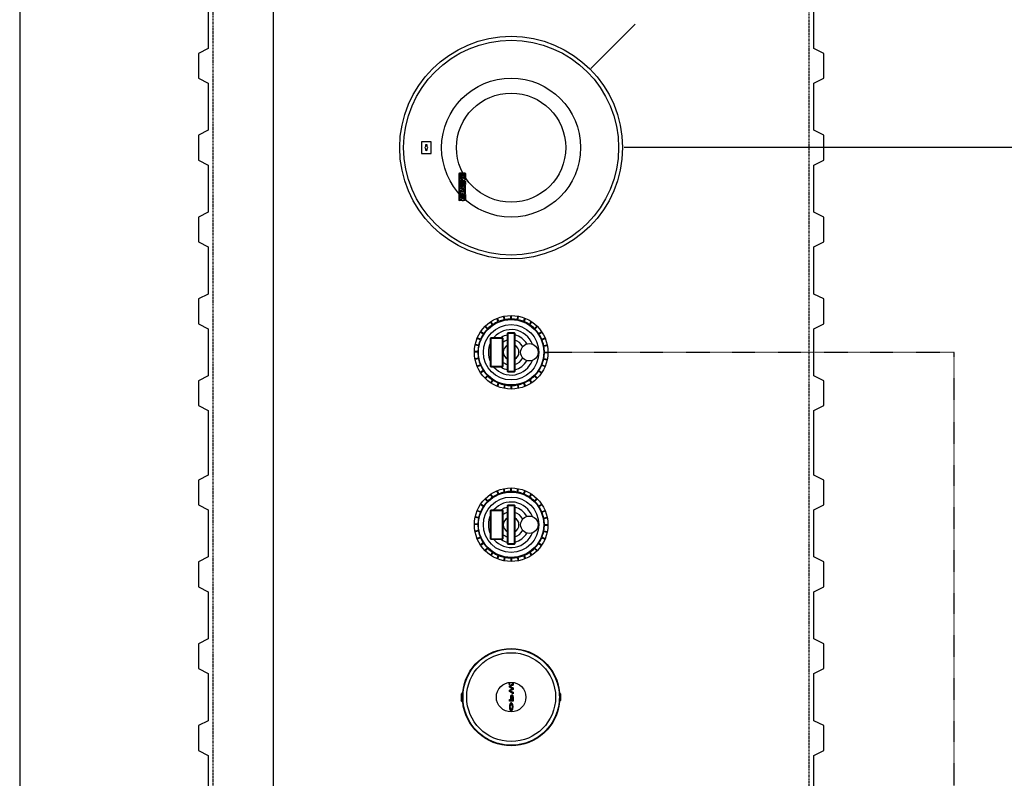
# Model space of a CAD drawing. Extents: x -19547 to -11561, y 2096 to 5601.
# Tile 93 of 168: x -15363 to -15165, y 4610 to 4763. Entities that reach past the tile are written whole.
import ezdxf

# ---------------------------------------------------------------- set-up
doc = ezdxf.new("R2010")
doc.units = 0
doc.header["$MEASUREMENT"] = 0
doc.linetypes.add('HIDDEN3', pattern=[0.1875, 0.125, -0.0625])
doc.linetypes.add('VENT', pattern=[0.04, 0.02, -0.02])
for name, color, linetype in [('PIPING-PRODUCT-PREMIUM', 5, 'CONTINUOUS'), ('PIPING-PRODUCT-REGULAR', 4, 'CONTINUOUS'), ('PIPING-VENT', 3, 'VENT'), ('TANK-MANHOLE', 2, 'CONTINUOUS'), ('TANK-SLAB', 6, 'CONTINUOUS'), ('TANK-UST', 5, 'CONTINUOUS')]:
    doc.layers.add(name, color=color, linetype=linetype)

msp = doc.modelspace()

# ---------------------------------------------------------------- hatches: boundary and pattern name
at = {"layer": 'TANK-MANHOLE', "linetype": 'Continuous'}
for points in [[(-15264.69, 4628.98, -1), (-15264.69, 4629.14, -1)], [(-15263.94, 4627.47), (-15263.94, 4627.11), (-15264.68, 4627.58), (-15264.68, 4627.89), (-15264.12, 4628.16), (-15264.68, 4628.44), (-15264.68, 4628.75), (-15263.94, 4629.22), (-15263.94, 4628.85), (-15264.51, 4628.6), (-15263.94, 4628.34), (-15263.94, 4627.98), (-15264.51, 4627.73)]]:
    msp.add_hatch(color=1, dxfattribs=at).paths.add_polyline_path(points)
h = msp.add_hatch(color=1, dxfattribs=at)
h.paths.add_polyline_path([(-15263.98, 4626.7), (-15263.96, 4626.62), (-15263.95, 4626.54), (-15263.94, 4626.46), (-15263.94, 4625.65), (-15264.68, 4625.65), (-15264.68, 4625.99), (-15264.4, 4625.99), (-15264.4, 4626.46), (-15264.39, 4626.54), (-15264.38, 4626.62), (-15264.36, 4626.7), (-15264.34, 4626.77), (-15264.31, 4626.83), (-15264.27, 4626.87), (-15264.23, 4626.9), (-15264.19, 4626.92), (-15264.15, 4626.92), (-15264.11, 4626.9), (-15264.07, 4626.87), (-15264.04, 4626.83), (-15264, 4626.77)])
h.paths.add_polyline_path([(-15264.06, 4625.99), (-15264.06, 4626.46), (-15264.06, 4626.52), (-15264.08, 4626.57), (-15264.09, 4626.62), (-15264.12, 4626.65), (-15264.14, 4626.68), (-15264.17, 4626.69), (-15264.2, 4626.68), (-15264.23, 4626.65), (-15264.25, 4626.62), (-15264.27, 4626.57), (-15264.28, 4626.52), (-15264.28, 4626.46), (-15264.28, 4625.99)], flags=16)
h = msp.add_hatch(color=1, dxfattribs=at)
h.paths.add_polyline_path([(-15264.12, 4625.18), (-15264.08, 4625.11), (-15264.04, 4625.04), (-15264.01, 4624.95), (-15263.98, 4624.85), (-15263.96, 4624.74), (-15263.95, 4624.64), (-15263.95, 4624.52), (-15263.95, 4624.41), (-15263.96, 4624.3), (-15263.97, 4624.19), (-15263.99, 4624.09), (-15264.02, 4624), (-15264.06, 4623.92), (-15264.1, 4623.84), (-15264.14, 4623.78), (-15264.19, 4623.74), (-15264.23, 4623.72), (-15264.26, 4623.7), (-15264.31, 4623.69), (-15264.37, 4623.7), (-15264.42, 4623.72), (-15264.46, 4623.76), (-15264.5, 4623.8), (-15264.53, 4623.84), (-15264.57, 4623.92), (-15264.6, 4624), (-15264.63, 4624.09), (-15264.66, 4624.19), (-15264.67, 4624.3), (-15264.68, 4624.41), (-15264.68, 4624.52), (-15264.68, 4624.64), (-15264.66, 4624.74), (-15264.64, 4624.85), (-15264.62, 4624.95), (-15264.59, 4625.04), (-15264.55, 4625.11), (-15264.51, 4625.18), (-15264.46, 4625.23), (-15264.42, 4625.27), (-15264.36, 4625.29), (-15264.31, 4625.3), (-15264.26, 4625.29), (-15264.21, 4625.27), (-15264.16, 4625.23)])
h.paths.add_polyline_path([(-15264.22, 4624.94), (-15264.27, 4624.97), (-15264.31, 4624.98), (-15264.36, 4624.97), (-15264.4, 4624.94), (-15264.44, 4624.9), (-15264.48, 4624.85), (-15264.51, 4624.78), (-15264.54, 4624.71), (-15264.55, 4624.63), (-15264.56, 4624.54), (-15264.56, 4624.45), (-15264.55, 4624.36), (-15264.54, 4624.28), (-15264.51, 4624.21), (-15264.48, 4624.14), (-15264.44, 4624.09), (-15264.4, 4624.05), (-15264.36, 4624.02), (-15264.31, 4624.02), (-15264.27, 4624.02), (-15264.22, 4624.05), (-15264.18, 4624.09), (-15264.15, 4624.14), (-15264.12, 4624.21), (-15264.09, 4624.28), (-15264.07, 4624.36), (-15264.07, 4624.45), (-15264.07, 4624.54), (-15264.07, 4624.63), (-15264.09, 4624.71), (-15264.12, 4624.78), (-15264.15, 4624.85), (-15264.18, 4624.9)], flags=16)

# ---------------------------------------------------------------- linework, layer by layer
at = {"layer": 'PIPING-PRODUCT-PREMIUM'}
for p, q in [((-15248.26, 4753.15), (-15239.32, 4762.09)), ((-15110.37, 4737.21), (-15241.56, 4737.21))]:
    msp.add_line(p, q, dxfattribs=at)
at = {"layer": 'PIPING-PRODUCT-REGULAR'}
msp.add_line((-15312.22, 4453.76), (-15312.22, 4774.23), dxfattribs=at)
at = {"layer": 'PIPING-VENT', "ltscale": 3}
for p, q in [((-15175.07, 4695.91), (-15256.92, 4695.91)), ((-15175.07, 4188.68), (-15175.07, 4695.91))]:
    msp.add_line(p, q, dxfattribs=at)
at = {"layer": 'TANK-MANHOLE', "color": 1, "linetype": 'Continuous'}
for p, q in [((-15265.7, 4702.52), (-15265.84, 4703.21)), ((-15265.58, 4702.54), (-15265.71, 4703.23)), ((-15264.39, 4702.66), (-15264.39, 4703.36)), ((-15264.27, 4702.66), (-15264.27, 4703.36)), ((-15263.08, 4702.54), (-15262.95, 4703.23)), ((-15262.96, 4702.52), (-15262.82, 4703.21)), ((-15269.11, 4700.65), (-15269.61, 4701.15)), ((-15269.03, 4700.74), (-15269.52, 4701.24)), ((-15268.11, 4701.49), (-15268.5, 4702.08)), ((-15268, 4701.56), (-15268.39, 4702.15)), ((-15266.95, 4702.13), (-15267.22, 4702.77)), ((-15266.84, 4702.17), (-15267.11, 4702.82)), ((-15261.82, 4702.17), (-15261.55, 4702.82)), ((-15261.71, 4702.13), (-15261.44, 4702.78)), ((-15260.66, 4701.57), (-15260.27, 4702.15)), ((-15260.55, 4701.5), (-15260.16, 4702.08)), ((-15259.64, 4700.74), (-15259.14, 4701.24)), ((-15259.55, 4700.65), (-15259.05, 4701.15)), ((-15269.94, 4699.63), (-15270.52, 4700.02)), ((-15269.87, 4699.73), (-15270.45, 4700.12)), ((-15258.79, 4699.73), (-15258.21, 4700.12)), ((-15258.72, 4699.63), (-15258.14, 4700.02)), ((-15270.92, 4697.28), (-15271.61, 4697.42)), ((-15270.89, 4697.4), (-15271.58, 4697.54)), ((-15270.55, 4698.46), (-15271.2, 4698.73)), ((-15270.5, 4698.58), (-15271.15, 4698.85)), ((-15258.16, 4698.58), (-15257.51, 4698.85)), ((-15258.11, 4698.47), (-15257.46, 4698.73)), ((-15257.77, 4697.33), (-15257.08, 4697.46)), ((-15257.74, 4697.2), (-15257.05, 4697.34)), ((-15271.03, 4696.1), (-15271.74, 4696.1)), ((-15271.03, 4695.97), (-15271.74, 4695.97)), ((-15257.63, 4696.02), (-15256.92, 4696.02)), ((-15257.63, 4695.9), (-15256.92, 4695.9)), ((-15270.92, 4694.79), (-15271.6, 4694.65)), ((-15270.89, 4694.66), (-15271.58, 4694.53)), ((-15270.55, 4693.45), (-15271.19, 4693.18)), ((-15270.5, 4693.33), (-15271.15, 4693.06)), ((-15258.16, 4693.34), (-15257.51, 4693.07)), ((-15258.11, 4693.45), (-15257.46, 4693.18)), ((-15257.77, 4694.59), (-15257.08, 4694.45)), ((-15257.74, 4694.71), (-15257.05, 4694.58)), ((-15269.94, 4692.28), (-15270.52, 4691.89)), ((-15269.87, 4692.18), (-15270.45, 4691.79)), ((-15269.11, 4691.26), (-15269.61, 4690.76)), ((-15269.02, 4691.17), (-15269.52, 4690.68)), ((-15259.63, 4691.17), (-15259.14, 4690.68)), ((-15259.55, 4691.26), (-15259.05, 4690.77)), ((-15258.79, 4692.18), (-15258.21, 4691.79)), ((-15258.72, 4692.29), (-15258.14, 4691.9)), ((-15268.1, 4690.42), (-15268.49, 4689.83)), ((-15268, 4690.35), (-15268.39, 4689.76)), ((-15266.95, 4689.79), (-15267.22, 4689.14)), ((-15266.84, 4689.74), (-15267.1, 4689.09)), ((-15265.7, 4689.4), (-15265.83, 4688.71)), ((-15265.57, 4689.37), (-15265.71, 4688.68)), ((-15264.39, 4689.25), (-15264.39, 4688.55)), ((-15264.27, 4689.25), (-15264.27, 4688.55)), ((-15263.08, 4689.37), (-15262.94, 4688.68)), ((-15262.96, 4689.4), (-15262.82, 4688.71)), ((-15261.82, 4689.74), (-15261.55, 4689.09)), ((-15261.71, 4689.79), (-15261.44, 4689.14)), ((-15260.66, 4690.35), (-15260.27, 4689.77)), ((-15260.55, 4690.42), (-15260.16, 4689.84)), ((-15268.11, 4666.74), (-15268.5, 4667.33)), ((-15268, 4666.81), (-15268.39, 4667.4)), ((-15266.95, 4667.38), (-15267.22, 4668.02)), ((-15266.84, 4667.42), (-15267.11, 4668.07)), ((-15265.7, 4667.77), (-15265.84, 4668.46)), ((-15265.58, 4667.79), (-15265.72, 4668.48)), ((-15264.39, 4667.91), (-15264.39, 4668.61)), ((-15264.27, 4667.91), (-15264.27, 4668.61)), ((-15263.09, 4667.79), (-15262.95, 4668.48)), ((-15262.96, 4667.77), (-15262.83, 4668.46)), ((-15261.82, 4667.42), (-15261.56, 4668.07)), ((-15261.71, 4667.38), (-15261.44, 4668.03)), ((-15260.66, 4666.82), (-15260.27, 4667.4)), ((-15260.56, 4666.75), (-15260.17, 4667.33)), ((-15269.94, 4664.88), (-15270.52, 4665.27)), ((-15269.87, 4664.98), (-15270.45, 4665.37)), ((-15269.11, 4665.9), (-15269.61, 4666.4)), ((-15269.03, 4665.99), (-15269.52, 4666.49)), ((-15259.64, 4665.99), (-15259.14, 4666.49)), ((-15259.55, 4665.9), (-15259.05, 4666.4)), ((-15258.79, 4664.98), (-15258.21, 4665.37)), ((-15258.72, 4664.88), (-15258.14, 4665.27)), ((-15270.55, 4663.71), (-15271.2, 4663.98)), ((-15270.5, 4663.83), (-15271.15, 4664.1)), ((-15258.16, 4663.83), (-15257.51, 4664.1)), ((-15258.11, 4663.72), (-15257.46, 4663.98)), ((-15271.03, 4661.35), (-15271.74, 4661.35)), ((-15271.03, 4661.22), (-15271.74, 4661.22)), ((-15270.92, 4662.53), (-15271.61, 4662.67)), ((-15270.89, 4662.65), (-15271.58, 4662.79)), ((-15257.77, 4662.58), (-15257.08, 4662.71)), ((-15257.74, 4662.45), (-15257.06, 4662.59)), ((-15257.63, 4661.27), (-15256.92, 4661.27)), ((-15270.92, 4660.04), (-15271.61, 4659.9)), ((-15270.89, 4659.91), (-15271.58, 4659.78)), ((-15257.77, 4659.84), (-15257.08, 4659.7)), ((-15257.74, 4659.96), (-15257.05, 4659.83)), ((-15257.63, 4661.15), (-15256.92, 4661.15)), ((-15270.55, 4658.7), (-15271.2, 4658.43)), ((-15270.5, 4658.58), (-15271.15, 4658.31)), ((-15269.94, 4657.53), (-15270.52, 4657.14)), ((-15269.87, 4657.43), (-15270.45, 4657.04)), ((-15258.79, 4657.43), (-15258.21, 4657.04)), ((-15258.72, 4657.54), (-15258.14, 4657.15)), ((-15258.16, 4658.59), (-15257.51, 4658.32)), ((-15258.11, 4658.7), (-15257.46, 4658.43)), ((-15269.11, 4656.51), (-15269.61, 4656.01)), ((-15269.02, 4656.42), (-15269.52, 4655.93)), ((-15268.11, 4655.67), (-15268.5, 4655.08)), ((-15268, 4655.6), (-15268.39, 4655.01)), ((-15260.66, 4655.6), (-15260.27, 4655.02)), ((-15260.55, 4655.67), (-15260.16, 4655.09)), ((-15259.63, 4656.42), (-15259.14, 4655.93)), ((-15259.55, 4656.51), (-15259.05, 4656.02)), ((-15266.95, 4655.04), (-15267.22, 4654.39)), ((-15266.84, 4654.99), (-15267.11, 4654.34)), ((-15265.7, 4654.65), (-15265.84, 4653.96)), ((-15265.58, 4654.62), (-15265.71, 4653.93)), ((-15264.39, 4654.5), (-15264.39, 4653.8)), ((-15264.27, 4654.5), (-15264.27, 4653.8)), ((-15263.08, 4654.62), (-15262.95, 4653.93)), ((-15262.96, 4654.65), (-15262.82, 4653.96)), ((-15261.82, 4654.99), (-15261.55, 4654.34)), ((-15261.71, 4655.04), (-15261.44, 4654.39)), ((-15274.44, 4625.8), (-15274.18, 4625.54))]:
    msp.add_line(p, q, dxfattribs=at)
at = {"layer": 'TANK-MANHOLE', "color": 1, "linetype": 'Continuous', "flags": 128}
for points in [[(-15282.4, 4736.13, 0.414214), (-15282.3, 4736.03), (-15280.53, 4736.03, 0.414214), (-15280.43, 4736.13), (-15280.43, 4738.29, 0.414214), (-15280.53, 4738.39), (-15282.3, 4738.39, 0.414214), (-15282.4, 4738.29)], [(-15281.24, 4737.75, 0.1591), (-15281.59, 4737.75), (-15281.59, 4737.42, 0.466252), (-15281.59, 4737), (-15281.59, 4736.67, 0.1591), (-15281.24, 4736.67), (-15281.24, 4737, 0.466252), (-15281.24, 4737.42)]]:
    msp.add_lwpolyline(points, format="xyb", close=True, dxfattribs=at)
at = {"layer": 'TANK-MANHOLE', "color": 1, "linetype": 'Continuous'}
for points in [[(-15273.52, 4731.03), (-15273.6, 4731.03), (-15273.6, 4731.96, 0.414214), (-15273.68, 4732.04), (-15274.64, 4732.04, 0.414214), (-15274.72, 4731.96), (-15274.72, 4726.5), (-15274.81, 4726.56), (-15274.81, 4731.96, -0.414214), (-15274.64, 4732.13), (-15273.69, 4732.13, -0.414214), (-15273.52, 4731.96)], [(-15274.33, 4731.49), (-15274.26, 4731.49), (-15274.26, 4731.95), (-15274.23, 4731.96), (-15274.21, 4731.97), (-15274.18, 4731.97), (-15274.15, 4731.97), (-15274.13, 4731.98), (-15274.1, 4731.98, -1), (-15274.1, 4731.18), (-15274.14, 4731.18), (-15274.19, 4731.18), (-15274.23, 4731.18), (-15274.28, 4731.19), (-15274.33, 4731.19), (-15274.37, 4731.2), (-15274.42, 4731.22), (-15274.45, 4731.24), (-15274.48, 4731.26), (-15274.5, 4731.28), (-15274.53, 4731.31), (-15274.55, 4731.33), (-15274.57, 4731.37), (-15274.59, 4731.4), (-15274.61, 4731.45), (-15274.62, 4731.49), (-15274.62, 4731.55), (-15274.63, 4731.61), (-15274.63, 4731.67), (-15274.62, 4731.72), (-15274.62, 4731.77), (-15274.61, 4731.8), (-15274.6, 4731.83), (-15274.6, 4731.86), (-15274.58, 4731.9), (-15274.58, 4731.91), (-15274.39, 4731.94), (-15274.4, 4731.89), (-15274.41, 4731.86), (-15274.42, 4731.84), (-15274.42, 4731.8), (-15274.43, 4731.76), (-15274.43, 4731.7), (-15274.43, 4731.66), (-15274.43, 4731.62), (-15274.42, 4731.59), (-15274.41, 4731.55), (-15274.39, 4731.53), (-15274.37, 4731.51), (-15274.35, 4731.49)], [(-15274.58, 4731.13), (-15274.42, 4731.13), (-15274.42, 4731, 0.414214), (-15274.34, 4730.91), (-15274.02, 4730.91), (-15274.02, 4731.13), (-15273.74, 4731.13), (-15273.74, 4730.91), (-15273.56, 4730.91), (-15273.56, 4730.75, 0.161868), (-15273.87, 4730.49), (-15274.02, 4730.49), (-15274.02, 4730.6), (-15274.46, 4730.6), (-15274.49, 4730.61), (-15274.51, 4730.62), (-15274.53, 4730.63), (-15274.55, 4730.64), (-15274.57, 4730.66), (-15274.59, 4730.68), (-15274.6, 4730.7), (-15274.61, 4730.74), (-15274.62, 4730.78), (-15274.63, 4730.81), (-15274.63, 4730.84), (-15274.63, 4730.87), (-15274.63, 4730.91), (-15274.62, 4730.94), (-15274.62, 4730.98), (-15274.61, 4731), (-15274.61, 4731.03), (-15274.6, 4731.06), (-15274.59, 4731.1)], [(-15274.1, 4731.73), (-15274.06, 4731.73, -1), (-15274.06, 4731.46), (-15274.1, 4731.46)], [(-15274.39, 4729.68), (-15274.4, 4729.63), (-15274.41, 4729.6), (-15274.42, 4729.57), (-15274.42, 4729.53), (-15274.43, 4729.49), (-15274.43, 4729.44), (-15274.43, 4729.4), (-15274.43, 4729.36), (-15274.42, 4729.32), (-15274.41, 4729.29), (-15274.39, 4729.26), (-15274.37, 4729.24), (-15274.35, 4729.23), (-15274.33, 4729.22), (-15274.26, 4729.22), (-15274.26, 4729.69), (-15274.23, 4729.7), (-15274.21, 4729.7), (-15274.18, 4729.7), (-15274.15, 4729.71), (-15274.13, 4729.71), (-15274.1, 4729.71, -1), (-15274.1, 4728.91), (-15274.14, 4728.91), (-15274.19, 4728.91), (-15274.23, 4728.91), (-15274.28, 4728.92), (-15274.33, 4728.93), (-15274.37, 4728.94), (-15274.42, 4728.95), (-15274.45, 4728.97), (-15274.48, 4728.99), (-15274.5, 4729.01), (-15274.53, 4729.04), (-15274.55, 4729.07), (-15274.57, 4729.1), (-15274.59, 4729.14), (-15274.61, 4729.18), (-15274.62, 4729.23), (-15274.62, 4729.29), (-15274.63, 4729.35), (-15274.63, 4729.4), (-15274.62, 4729.46), (-15274.62, 4729.5), (-15274.61, 4729.54), (-15274.6, 4729.57), (-15274.6, 4729.6), (-15274.58, 4729.63), (-15274.58, 4729.64)], [(-15274.1, 4729.46), (-15274.06, 4729.46, -1), (-15274.06, 4729.2), (-15274.1, 4729.2)], [(-15273.71, 4730.2), (-15273.71, 4730.39, -0.414214), (-15273.65, 4730.45), (-15273.58, 4730.45, -0.414214), (-15273.52, 4730.39), (-15273.52, 4730.2, -0.414214), (-15273.58, 4730.14), (-15273.65, 4730.14, -0.414214)], [(-15273.71, 4727.14), (-15273.71, 4727.33, -0.414214), (-15273.65, 4727.39), (-15273.58, 4727.39, -0.414214), (-15273.52, 4727.33), (-15273.52, 4727.14, -0.414214), (-15273.58, 4727.08), (-15273.65, 4727.08, -0.414214)], [(-15266.25, 4698.96, -0.414214), (-15266, 4698.71), (-15266, 4693.21, -0.414214), (-15266.25, 4692.96), (-15268.25, 4692.96, -0.414214), (-15268.5, 4693.21), (-15268.5, 4698.71, -0.414214), (-15268.25, 4698.96)], [(-15263.83, 4699.96, -0.414214), (-15263.58, 4699.71), (-15263.58, 4692.21, -0.414214), (-15263.83, 4691.96), (-15264.83, 4691.96, -0.414214), (-15265.08, 4692.21), (-15265.08, 4699.71, -0.414214), (-15264.83, 4699.96)], [(-15263.83, 4699.83, -0.414214), (-15263.71, 4699.71), (-15263.7, 4692.21, -0.414214), (-15263.83, 4692.08), (-15264.83, 4692.08, -0.414214), (-15264.95, 4692.21), (-15264.96, 4699.71, -0.414214), (-15264.83, 4699.83)], [(-15266.25, 4698.83, -0.414214), (-15266.12, 4698.71), (-15266.12, 4693.21, -0.414214), (-15266.25, 4693.08), (-15268.25, 4693.08, -0.414214), (-15268.37, 4693.21), (-15268.37, 4698.71, -0.414214), (-15268.25, 4698.83)], [(-15263.83, 4665.21, -0.414214), (-15263.58, 4664.96), (-15263.58, 4657.46, -0.414214), (-15263.83, 4657.21), (-15264.83, 4657.21, -0.414214), (-15265.08, 4657.46), (-15265.08, 4664.96, -0.414214), (-15264.83, 4665.21)], [(-15266.25, 4664.21, -0.414214), (-15266, 4663.96), (-15266, 4658.46, -0.414214), (-15266.25, 4658.21), (-15268.25, 4658.21, -0.414214), (-15268.5, 4658.46), (-15268.5, 4663.96, -0.414214), (-15268.25, 4664.21)], [(-15266.25, 4664.08, -0.414214), (-15266.12, 4663.96), (-15266.12, 4658.46, -0.414214), (-15266.25, 4658.33), (-15268.25, 4658.33, -0.414214), (-15268.37, 4658.46), (-15268.37, 4663.96, -0.414214), (-15268.25, 4664.08)], [(-15263.83, 4665.08, -0.414214), (-15263.71, 4664.96), (-15263.7, 4657.46, -0.414214), (-15263.83, 4657.33), (-15264.83, 4657.33, -0.414214), (-15264.95, 4657.46), (-15264.96, 4664.96, -0.414214), (-15264.83, 4665.08)], [(-15274.09, 4627.36, -0.912363), (-15254.57, 4627.35), (-15254.65, 4627.32, -0.044356), (-15254.65, 4625.59), (-15254.57, 4625.56, -0.912363), (-15274.09, 4625.56), (-15274.01, 4625.6, -0.044356), (-15274.01, 4627.32)], [(-15274.04, 4625.63), (-15274.1, 4625.6), (-15274.35, 4625.84), (-15274.35, 4627.08), (-15274.1, 4627.32), (-15274.04, 4627.29, 0.042659)], [(-15254.62, 4625.62), (-15254.56, 4625.6), (-15254.32, 4625.84), (-15254.31, 4627.07), (-15254.56, 4627.31), (-15254.62, 4627.29, -0.042659)]]:
    msp.add_lwpolyline(points, format="xyb", close=True, dxfattribs=at)
for points in [[(-15274.61, 4730.14), (-15274.61, 4730.45), (-15273.77, 4730.45), (-15273.77, 4730.14)], [(-15274.61, 4729.76), (-15274.61, 4730.07), (-15273.52, 4730.07), (-15273.52, 4729.76)], [(-15273.6, 4727.91), (-15273.52, 4727.91), (-15273.52, 4729.63), (-15273.6, 4729.63)], [(-15274.61, 4727.08), (-15274.61, 4727.39), (-15273.77, 4727.39), (-15273.77, 4727.08)], [(-15274.21, 4727.99), (-15274.21, 4727.99), (-15274.21, 4727.99), (-15274.22, 4727.99), (-15274.22, 4727.99), (-15274.22, 4727.99), (-15274.22, 4727.99), (-15274.23, 4727.99), (-15274.23, 4727.99), (-15274.23, 4727.99), (-15274.24, 4727.99), (-15274.24, 4727.99), (-15274.24, 4727.98), (-15274.24, 4727.98), (-15274.25, 4727.98), (-15274.25, 4727.98), (-15274.25, 4727.98), (-15274.26, 4727.98), (-15274.26, 4727.98), (-15274.26, 4727.98), (-15274.27, 4727.98), (-15274.27, 4727.98), (-15274.27, 4727.98), (-15274.28, 4727.98), (-15274.28, 4727.98), (-15274.28, 4727.98), (-15274.29, 4727.98), (-15274.29, 4727.98), (-15274.29, 4727.98), (-15274.29, 4727.97), (-15274.3, 4727.97), (-15274.3, 4727.97), (-15274.3, 4727.97), (-15274.31, 4727.97), (-15274.31, 4727.97), (-15274.31, 4727.97), (-15274.31, 4727.97), (-15274.32, 4727.97), (-15274.32, 4727.96), (-15274.32, 4727.96), (-15274.32, 4727.96), (-15274.32, 4727.96), (-15274.33, 4727.96), (-15274.33, 4727.96), (-15274.33, 4727.96), (-15274.33, 4727.95), (-15274.34, 4727.95), (-15274.34, 4727.95), (-15274.34, 4727.95), (-15274.34, 4727.95), (-15274.34, 4727.94), (-15274.34, 4727.94), (-15274.35, 4727.94), (-15274.35, 4727.94), (-15274.35, 4727.94), (-15274.35, 4727.93), (-15274.35, 4727.93), (-15274.35, 4727.93), (-15274.35, 4727.93), (-15274.35, 4727.92), (-15274.36, 4727.92), (-15274.36, 4727.92), (-15274.36, 4727.91), (-15274.36, 4727.91), (-15274.36, 4727.91), (-15274.36, 4727.91), (-15274.36, 4727.9), (-15274.36, 4727.9), (-15274.36, 4727.9), (-15274.36, 4727.89), (-15274.36, 4727.89), (-15274.36, 4727.89), (-15274.36, 4727.88), (-15274.36, 4727.88), (-15274.36, 4727.88), (-15274.36, 4727.88), (-15274.36, 4727.87), (-15274.36, 4727.87), (-15274.36, 4727.87), (-15274.36, 4727.86), (-15274.36, 4727.86), (-15274.36, 4727.86), (-15274.36, 4727.85), (-15274.36, 4727.85), (-15274.36, 4727.85), (-15274.35, 4727.85), (-15274.35, 4727.84), (-15274.35, 4727.84), (-15274.35, 4727.84), (-15274.35, 4727.84), (-15274.35, 4727.83), (-15274.35, 4727.83), (-15274.35, 4727.83), (-15274.34, 4727.83), (-15274.34, 4727.82), (-15274.34, 4727.82), (-15274.34, 4727.82), (-15274.34, 4727.82), (-15274.34, 4727.82), (-15274.33, 4727.82), (-15274.33, 4727.81), (-15274.33, 4727.81), (-15274.33, 4727.81), (-15274.32, 4727.81), (-15274.32, 4727.81), (-15274.32, 4727.81), (-15274.32, 4727.8), (-15274.32, 4727.8), (-15274.31, 4727.8), (-15274.31, 4727.8), (-15274.31, 4727.8), (-15274.31, 4727.8), (-15274.3, 4727.8), (-15274.3, 4727.8), (-15274.3, 4727.8), (-15274.29, 4727.79), (-15274.29, 4727.79), (-15274.29, 4727.79), (-15274.29, 4727.79), (-15274.28, 4727.79), (-15274.28, 4727.79), (-15274.28, 4727.79), (-15274.27, 4727.79), (-15274.27, 4727.79), (-15274.27, 4727.79), (-15274.26, 4727.79), (-15274.26, 4727.79), (-15274.26, 4727.79), (-15274.25, 4727.79), (-15274.25, 4727.78), (-15274.25, 4727.78), (-15274.24, 4727.78), (-15274.24, 4727.78), (-15274.24, 4727.78), (-15274.24, 4727.78), (-15274.23, 4727.78), (-15274.23, 4727.78), (-15274.23, 4727.78), (-15274.22, 4727.78), (-15274.22, 4727.78), (-15274.22, 4727.78), (-15274.22, 4727.78), (-15274.21, 4727.78), (-15274.21, 4727.78), (-15274.21, 4727.78), (-15274.21, 4727.78), (-15274.2, 4727.78), (-15274.2, 4727.78), (-15274.2, 4727.78), (-15274.2, 4727.78), (-15274.19, 4727.78), (-15274.19, 4727.78), (-15274.19, 4727.78), (-15274.19, 4727.78), (-15274.18, 4727.78), (-15274.18, 4727.78), (-15274.18, 4727.78), (-15274.18, 4727.78), (-15274.17, 4727.78), (-15274.17, 4727.78), (-15274.17, 4727.78), (-15274.17, 4727.78), (-15274.16, 4727.78), (-15274.16, 4727.78), (-15274.16, 4727.78), (-15274.16, 4727.78), (-15274.15, 4727.78), (-15274.15, 4727.78), (-15274.15, 4727.78), (-15274.14, 4727.78), (-15274.14, 4727.78), (-15274.14, 4727.78), (-15274.14, 4727.78), (-15274.13, 4727.78), (-15274.13, 4727.78), (-15274.13, 4727.78), (-15274.12, 4727.79), (-15274.12, 4727.79), (-15274.12, 4727.79), (-15274.11, 4727.79), (-15274.11, 4727.79), (-15274.11, 4727.79), (-15274.1, 4727.79), (-15274.1, 4727.79), (-15274.1, 4727.79), (-15274.09, 4727.79), (-15274.09, 4727.79), (-15274.09, 4727.79), (-15274.09, 4727.79), (-15274.08, 4727.79), (-15274.08, 4727.8), (-15274.08, 4727.8), (-15274.07, 4727.8), (-15274.07, 4727.8), (-15274.07, 4727.8), (-15274.07, 4727.8), (-15274.06, 4727.8), (-15274.06, 4727.8), (-15274.06, 4727.8), (-15274.06, 4727.81), (-15274.05, 4727.81), (-15274.05, 4727.81), (-15274.05, 4727.81), (-15274.05, 4727.81), (-15274.05, 4727.81), (-15274.04, 4727.82), (-15274.04, 4727.82), (-15274.04, 4727.82), (-15274.04, 4727.82), (-15274.04, 4727.82), (-15274.03, 4727.82), (-15274.03, 4727.83), (-15274.03, 4727.83), (-15274.03, 4727.83), (-15274.03, 4727.83), (-15274.03, 4727.84), (-15274.03, 4727.84), (-15274.02, 4727.84), (-15274.02, 4727.84), (-15274.02, 4727.85), (-15274.02, 4727.85), (-15274.02, 4727.85), (-15274.02, 4727.85), (-15274.02, 4727.86), (-15274.02, 4727.86), (-15274.02, 4727.86), (-15274.02, 4727.87), (-15274.02, 4727.87), (-15274.01, 4727.87), (-15274.01, 4727.88), (-15274.01, 4727.88), (-15274.01, 4727.88), (-15274.01, 4727.88), (-15274.01, 4727.89), (-15274.01, 4727.89), (-15274.01, 4727.89), (-15274.01, 4727.9), (-15274.02, 4727.9), (-15274.02, 4727.9), (-15274.02, 4727.91), (-15274.02, 4727.91), (-15274.02, 4727.91), (-15274.02, 4727.91), (-15274.02, 4727.92), (-15274.02, 4727.92), (-15274.02, 4727.92), (-15274.02, 4727.93), (-15274.02, 4727.93), (-15274.03, 4727.93), (-15274.03, 4727.93), (-15274.03, 4727.94), (-15274.03, 4727.94), (-15274.03, 4727.94), (-15274.03, 4727.94), (-15274.03, 4727.94), (-15274.04, 4727.95), (-15274.04, 4727.95), (-15274.04, 4727.95), (-15274.04, 4727.95), (-15274.04, 4727.95), (-15274.05, 4727.96), (-15274.05, 4727.96), (-15274.05, 4727.96), (-15274.05, 4727.96), (-15274.05, 4727.96), (-15274.06, 4727.96), (-15274.06, 4727.96), (-15274.06, 4727.97), (-15274.06, 4727.97), (-15274.07, 4727.97), (-15274.07, 4727.97), (-15274.07, 4727.97), (-15274.07, 4727.97), (-15274.08, 4727.97), (-15274.08, 4727.97), (-15274.08, 4727.97), (-15274.09, 4727.98), (-15274.09, 4727.98), (-15274.09, 4727.98), (-15274.09, 4727.98), (-15274.1, 4727.98), (-15274.1, 4727.98), (-15274.1, 4727.98), (-15274.11, 4727.98), (-15274.11, 4727.98), (-15274.11, 4727.98), (-15274.12, 4727.98), (-15274.12, 4727.98), (-15274.12, 4727.98), (-15274.13, 4727.98), (-15274.13, 4727.98), (-15274.13, 4727.98), (-15274.14, 4727.98), (-15274.14, 4727.99), (-15274.14, 4727.99), (-15274.14, 4727.99), (-15274.15, 4727.99), (-15274.15, 4727.99), (-15274.15, 4727.99), (-15274.16, 4727.99), (-15274.16, 4727.99), (-15274.16, 4727.99), (-15274.16, 4727.99), (-15274.17, 4727.99), (-15274.17, 4727.99), (-15274.17, 4727.99), (-15274.17, 4727.99), (-15274.18, 4727.99), (-15274.18, 4727.99), (-15274.18, 4727.99), (-15274.18, 4727.99), (-15274.19, 4727.99), (-15274.19, 4727.99), (-15274.19, 4727.99), (-15274.19, 4727.99), (-15274.2, 4727.99), (-15274.2, 4727.99), (-15274.2, 4727.99), (-15274.2, 4727.99), (-15274.21, 4727.99)], [(-15264.68, 4627.58), (-15264.68, 4627.89), (-15264.12, 4628.16), (-15264.68, 4628.44), (-15264.68, 4628.75), (-15263.94, 4629.22), (-15263.94, 4628.85), (-15264.51, 4628.6), (-15263.94, 4628.34), (-15263.94, 4627.98), (-15264.51, 4627.73), (-15263.94, 4627.47), (-15263.94, 4627.11)], [(-15263.98, 4626.7), (-15263.96, 4626.62), (-15263.95, 4626.54), (-15263.94, 4626.46), (-15263.94, 4625.65), (-15264.68, 4625.65), (-15264.68, 4625.99), (-15264.4, 4625.99), (-15264.4, 4626.46), (-15264.39, 4626.54), (-15264.38, 4626.62), (-15264.36, 4626.7), (-15264.34, 4626.77), (-15264.31, 4626.83), (-15264.27, 4626.87), (-15264.23, 4626.9), (-15264.19, 4626.92), (-15264.15, 4626.92), (-15264.11, 4626.9), (-15264.07, 4626.87), (-15264.04, 4626.83), (-15264, 4626.77)], [(-15264.08, 4626.57), (-15264.06, 4626.52), (-15264.06, 4626.46), (-15264.06, 4625.99), (-15264.28, 4625.99), (-15264.28, 4626.46), (-15264.28, 4626.52), (-15264.27, 4626.57), (-15264.25, 4626.62), (-15264.23, 4626.65), (-15264.2, 4626.68), (-15264.17, 4626.69), (-15264.14, 4626.68), (-15264.12, 4626.65), (-15264.09, 4626.62)], [(-15264.31, 4625.3), (-15264.36, 4625.29), (-15264.42, 4625.27), (-15264.46, 4625.23), (-15264.51, 4625.18), (-15264.55, 4625.11), (-15264.59, 4625.04), (-15264.62, 4624.95), (-15264.64, 4624.85), (-15264.66, 4624.74), (-15264.68, 4624.64), (-15264.68, 4624.52), (-15264.68, 4624.41), (-15264.67, 4624.3), (-15264.66, 4624.19), (-15264.63, 4624.09), (-15264.6, 4624), (-15264.57, 4623.92), (-15264.53, 4623.84), (-15264.5, 4623.8), (-15264.46, 4623.76), (-15264.42, 4623.72), (-15264.37, 4623.7), (-15264.31, 4623.69), (-15264.26, 4623.7), (-15264.23, 4623.72), (-15264.19, 4623.74), (-15264.14, 4623.78), (-15264.1, 4623.84), (-15264.06, 4623.92), (-15264.02, 4624), (-15263.99, 4624.09), (-15263.97, 4624.19), (-15263.96, 4624.3), (-15263.95, 4624.41), (-15263.95, 4624.52), (-15263.95, 4624.64), (-15263.96, 4624.74), (-15263.98, 4624.85), (-15264.01, 4624.95), (-15264.04, 4625.04), (-15264.08, 4625.11), (-15264.12, 4625.18), (-15264.16, 4625.23), (-15264.21, 4625.27), (-15264.26, 4625.29)], [(-15264.12, 4624.78), (-15264.15, 4624.85), (-15264.18, 4624.9), (-15264.22, 4624.94), (-15264.27, 4624.97), (-15264.31, 4624.98), (-15264.36, 4624.97), (-15264.4, 4624.94), (-15264.44, 4624.9), (-15264.48, 4624.85), (-15264.51, 4624.78), (-15264.54, 4624.71), (-15264.55, 4624.63), (-15264.56, 4624.54), (-15264.56, 4624.45), (-15264.55, 4624.36), (-15264.54, 4624.28), (-15264.51, 4624.21), (-15264.48, 4624.14), (-15264.44, 4624.09), (-15264.4, 4624.05), (-15264.36, 4624.02), (-15264.31, 4624.02), (-15264.27, 4624.02), (-15264.22, 4624.05), (-15264.18, 4624.09), (-15264.15, 4624.14), (-15264.12, 4624.21), (-15264.09, 4624.28), (-15264.07, 4624.36), (-15264.07, 4624.45), (-15264.07, 4624.54), (-15264.07, 4624.63), (-15264.09, 4624.71)]]:
    msp.add_lwpolyline(points, close=True, dxfattribs=at)
for points in [[(-15274.01, 4728.63), (-15274.01, 4728.63), (-15273.75, 4728.63), (-15273.75, 4728.36), (-15274.61, 4728.36), (-15274.61, 4728.67), (-15274.25, 4728.67, 0.414214), (-15274.08, 4728.83), (-15274.08, 4728.88), (-15273.75, 4728.88, -0.015515), (-15273.74, 4728.86, -0.024733), (-15273.74, 4728.86, -0.005946), (-15273.73, 4728.84, -0.01287), (-15273.73, 4728.83, -0.049414), (-15273.73, 4728.82, -0.053929), (-15273.73, 4728.8, -0.036627), (-15273.73, 4728.79, -0.042565), (-15273.73, 4728.77, -0.006291), (-15273.74, 4728.76, -0.008872), (-15273.74, 4728.76, -0.009321), (-15273.75, 4728.75, -0.009742), (-15273.76, 4728.73, -0.028906), (-15273.77, 4728.72, -0.027693), (-15273.78, 4728.72, -0.02663), (-15273.79, 4728.71, -0.041647), (-15273.79, 4728.7, -0.000265), (-15273.8, 4728.7, -0.000163), (-15273.82, 4728.69, -0.000116), (-15273.84, 4728.68, -0.000666), (-15273.84, 4728.68, -0.034843), (-15273.85, 4728.67, -0.014153), (-15273.86, 4728.67, -0.001676), (-15273.88, 4728.67, 0.00303), (-15273.89, 4728.66, 0.000398), (-15273.91, 4728.66, -0.000724), (-15273.92, 4728.66, -0.00166), (-15273.94, 4728.65, -0.006697), (-15273.94, 4728.65, -0.003794), (-15273.94, 4728.65, -0.000693), (-15273.96, 4728.64, -0.000272), (-15273.97, 4728.64, -0.00002), (-15274, 4728.64, -0.002677), (-15274.01, 4728.64, -0.000101), (-15274.01, 4728.63)], [(-15273.69, 4726.54), (-15273.95, 4726.54), (-15273.95, 4726.46), (-15274.17, 4726.46), (-15274.17, 4726.54), (-15274.61, 4726.54), (-15274.61, 4726.85), (-15274.17, 4726.85), (-15274.17, 4727.03), (-15273.95, 4727.03), (-15273.95, 4726.85), (-15273.77, 4726.85, 0.414214), (-15273.71, 4726.91), (-15273.71, 4727.03), (-15273.52, 4727.03)]]:
    msp.add_lwpolyline(points, format="xyb", dxfattribs=at)
for points in [[(-15273.97, 4727.77), (-15273.97, 4727.77), (-15273.96, 4727.77), (-15273.95, 4727.78), (-15273.94, 4727.78), (-15273.93, 4727.78), (-15273.92, 4727.78), (-15273.92, 4727.78), (-15273.91, 4727.79), (-15273.9, 4727.79), (-15273.89, 4727.79), (-15273.89, 4727.79), (-15273.88, 4727.8), (-15273.87, 4727.8), (-15273.86, 4727.8), (-15273.86, 4727.8), (-15273.85, 4727.81), (-15273.84, 4727.81), (-15273.84, 4727.81), (-15273.83, 4727.82), (-15273.83, 4727.82), (-15273.82, 4727.82), (-15273.81, 4727.83), (-15273.81, 4727.83), (-15273.8, 4727.84), (-15273.8, 4727.84), (-15273.79, 4727.85), (-15273.79, 4727.85), (-15273.78, 4727.85), (-15273.78, 4727.86), (-15273.77, 4727.86), (-15273.77, 4727.87), (-15273.76, 4727.88), (-15273.76, 4727.88), (-15273.75, 4727.89), (-15273.75, 4727.89), (-15273.75, 4727.9), (-15273.74, 4727.91), (-15273.74, 4727.91), (-15273.74, 4727.92), (-15273.73, 4727.93), (-15273.73, 4727.93), (-15273.73, 4727.94), (-15273.73, 4727.95), (-15273.72, 4727.96), (-15273.72, 4727.96), (-15273.72, 4727.97), (-15273.72, 4727.98), (-15273.72, 4727.99), (-15273.72, 4728), (-15273.72, 4728), (-15273.71, 4728.01), (-15273.71, 4728.02), (-15273.71, 4728.03), (-15273.71, 4728.03), (-15273.71, 4728.04), (-15273.72, 4728.05), (-15273.72, 4728.06), (-15273.72, 4728.07), (-15273.72, 4728.07), (-15273.72, 4728.08), (-15273.72, 4728.09), (-15273.72, 4728.1), (-15273.73, 4728.1), (-15273.73, 4728.11), (-15273.73, 4728.12), (-15273.73, 4728.13), (-15273.74, 4728.13), (-15273.74, 4728.14), (-15273.74, 4728.15), (-15273.75, 4728.15), (-15273.75, 4728.16), (-15273.75, 4728.17), (-15273.76, 4728.17), (-15273.76, 4728.18), (-15273.77, 4728.18), (-15273.77, 4728.19), (-15273.78, 4728.19), (-15273.78, 4728.2), (-15273.79, 4728.2), (-15273.79, 4728.21), (-15273.8, 4728.21), (-15273.8, 4728.22), (-15273.81, 4728.22), (-15273.81, 4728.22), (-15273.82, 4728.23), (-15273.83, 4728.23), (-15273.83, 4728.24), (-15273.84, 4728.24), (-15273.84, 4728.24), (-15273.85, 4728.25), (-15273.86, 4728.25), (-15273.86, 4728.25), (-15273.87, 4728.25), (-15273.88, 4728.26), (-15273.89, 4728.26), (-15273.89, 4728.26), (-15273.9, 4728.26), (-15273.91, 4728.27), (-15273.92, 4728.27), (-15273.92, 4728.27), (-15273.93, 4728.27), (-15273.94, 4728.28), (-15273.95, 4728.28), (-15273.96, 4728.28), (-15273.97, 4728.28), (-15273.98, 4728.28), (-15273.98, 4728.28), (-15273.99, 4728.29), (-15274, 4728.29), (-15274.01, 4728.29), (-15274.02, 4728.29), (-15274.03, 4728.29), (-15274.03, 4728.29), (-15274.04, 4728.29), (-15274.05, 4728.29), (-15274.05, 4728.29), (-15274.06, 4728.29), (-15274.07, 4728.29), (-15274.08, 4728.29), (-15274.08, 4728.29), (-15274.09, 4728.29), (-15274.1, 4728.29), (-15274.1, 4728.29), (-15274.11, 4728.3), (-15274.12, 4728.3), (-15274.13, 4728.3), (-15274.13, 4728.3), (-15274.14, 4728.3), (-15274.14, 4728.3), (-15274.15, 4728.3), (-15274.16, 4728.3), (-15274.16, 4728.3), (-15274.17, 4728.3), (-15274.18, 4728.3), (-15274.18, 4728.3), (-15274.19, 4728.3), (-15274.2, 4728.3), (-15274.2, 4728.3), (-15274.21, 4728.3), (-15274.22, 4728.3), (-15274.22, 4728.3), (-15274.23, 4728.3), (-15274.24, 4728.29), (-15274.24, 4728.29), (-15274.25, 4728.29), (-15274.26, 4728.29), (-15274.26, 4728.29), (-15274.27, 4728.29), (-15274.28, 4728.29), (-15274.29, 4728.29), (-15274.29, 4728.29), (-15274.3, 4728.29), (-15274.31, 4728.29), (-15274.32, 4728.29), (-15274.32, 4728.29), (-15274.33, 4728.29), (-15274.34, 4728.29), (-15274.35, 4728.29), (-15274.36, 4728.28), (-15274.36, 4728.28), (-15274.37, 4728.28), (-15274.38, 4728.28), (-15274.39, 4728.28), (-15274.4, 4728.28), (-15274.41, 4728.27), (-15274.42, 4728.27), (-15274.42, 4728.27), (-15274.43, 4728.27), (-15274.44, 4728.26), (-15274.45, 4728.26), (-15274.46, 4728.26), (-15274.46, 4728.26), (-15274.47, 4728.25), (-15274.48, 4728.25), (-15274.48, 4728.25), (-15274.49, 4728.25), (-15274.5, 4728.24), (-15274.5, 4728.24), (-15274.51, 4728.24), (-15274.52, 4728.23), (-15274.52, 4728.23), (-15274.53, 4728.22), (-15274.53, 4728.22), (-15274.54, 4728.22), (-15274.54, 4728.21), (-15274.55, 4728.21), (-15274.56, 4728.2), (-15274.56, 4728.2), (-15274.56, 4728.19), (-15274.57, 4728.19), (-15274.57, 4728.18), (-15274.58, 4728.18), (-15274.58, 4728.17), (-15274.59, 4728.17), (-15274.59, 4728.16), (-15274.59, 4728.15), (-15274.6, 4728.15), (-15274.6, 4728.14), (-15274.6, 4728.13), (-15274.61, 4728.13), (-15274.61, 4728.12), (-15274.61, 4728.11), (-15274.61, 4728.1), (-15274.62, 4728.1), (-15274.62, 4728.09), (-15274.62, 4728.08), (-15274.62, 4728.07), (-15274.62, 4728.07), (-15274.62, 4728.06), (-15274.63, 4728.05), (-15274.63, 4728.04), (-15274.63, 4728.03), (-15274.63, 4728.03), (-15274.63, 4728.02), (-15274.63, 4728.01), (-15274.63, 4728), (-15274.62, 4728), (-15274.62, 4727.99), (-15274.62, 4727.98), (-15274.62, 4727.97), (-15274.62, 4727.96), (-15274.62, 4727.96), (-15274.61, 4727.95), (-15274.61, 4727.94), (-15274.61, 4727.93), (-15274.61, 4727.93), (-15274.6, 4727.92), (-15274.6, 4727.91), (-15274.6, 4727.91), (-15274.59, 4727.9), (-15274.59, 4727.89), (-15274.59, 4727.89), (-15274.58, 4727.88), (-15274.58, 4727.88), (-15274.57, 4727.87), (-15274.57, 4727.86), (-15274.56, 4727.86), (-15274.56, 4727.85), (-15274.56, 4727.85), (-15274.55, 4727.85), (-15274.54, 4727.84), (-15274.54, 4727.84), (-15274.53, 4727.83), (-15274.53, 4727.83), (-15274.52, 4727.82), (-15274.52, 4727.82), (-15274.51, 4727.82), (-15274.5, 4727.81), (-15274.5, 4727.81), (-15274.49, 4727.81), (-15274.48, 4727.8), (-15274.48, 4727.8), (-15274.47, 4727.8), (-15274.46, 4727.8), (-15274.46, 4727.79), (-15274.45, 4727.79), (-15274.44, 4727.79), (-15274.43, 4727.79), (-15274.42, 4727.78), (-15274.42, 4727.78), (-15274.41, 4727.78), (-15274.4, 4727.78), (-15274.39, 4727.78), (-15274.38, 4727.77), (-15274.37, 4727.77), (-15274.37, 4727.77)], [(-15273.97, 4727.77), (-15273.52, 4727.77), (-15273.52, 4727.46), (-15274.61, 4727.46), (-15274.61, 4727.77), (-15274.37, 4727.77)], [(-15273.52, 4727.03), (-15273.52, 4727.01), (-15273.52, 4726.99), (-15273.51, 4726.98), (-15273.51, 4726.97), (-15273.51, 4726.96), (-15273.51, 4726.95), (-15273.51, 4726.94), (-15273.51, 4726.93), (-15273.51, 4726.92), (-15273.51, 4726.91), (-15273.51, 4726.91), (-15273.51, 4726.9), (-15273.51, 4726.89), (-15273.51, 4726.88), (-15273.51, 4726.87), (-15273.51, 4726.87), (-15273.51, 4726.86), (-15273.51, 4726.85), (-15273.51, 4726.84), (-15273.51, 4726.84), (-15273.51, 4726.83), (-15273.51, 4726.82), (-15273.51, 4726.81), (-15273.51, 4726.8), (-15273.51, 4726.79), (-15273.51, 4726.78), (-15273.51, 4726.78), (-15273.51, 4726.77), (-15273.51, 4726.76), (-15273.51, 4726.75), (-15273.51, 4726.74), (-15273.51, 4726.74), (-15273.51, 4726.73), (-15273.52, 4726.72), (-15273.52, 4726.72), (-15273.52, 4726.71), (-15273.52, 4726.7), (-15273.52, 4726.7), (-15273.52, 4726.69), (-15273.52, 4726.69), (-15273.52, 4726.68), (-15273.53, 4726.68), (-15273.53, 4726.68), (-15273.53, 4726.67), (-15273.53, 4726.67), (-15273.53, 4726.66), (-15273.54, 4726.66), (-15273.54, 4726.65), (-15273.54, 4726.65), (-15273.54, 4726.64), (-15273.54, 4726.64), (-15273.55, 4726.64), (-15273.55, 4726.63), (-15273.55, 4726.63), (-15273.56, 4726.63), (-15273.56, 4726.62), (-15273.56, 4726.62), (-15273.56, 4726.62), (-15273.57, 4726.61), (-15273.57, 4726.61), (-15273.57, 4726.61), (-15273.57, 4726.61), (-15273.58, 4726.6), (-15273.58, 4726.6), (-15273.58, 4726.6), (-15273.58, 4726.59), (-15273.59, 4726.59), (-15273.59, 4726.59), (-15273.59, 4726.58), (-15273.6, 4726.58), (-15273.6, 4726.58), (-15273.61, 4726.57), (-15273.61, 4726.57), (-15273.61, 4726.57), (-15273.62, 4726.56), (-15273.62, 4726.56), (-15273.63, 4726.56), (-15273.63, 4726.56), (-15273.64, 4726.55), (-15273.64, 4726.55), (-15273.65, 4726.55), (-15273.66, 4726.55), (-15273.66, 4726.55), (-15273.67, 4726.54), (-15273.68, 4726.54), (-15273.68, 4726.54), (-15273.69, 4726.54), (-15273.69, 4726.54)]]:
    msp.add_lwpolyline(points, dxfattribs=at)
for centre, radius in [((-15264.33, 4737.21), 22.44), ((-15264.33, 4737.21), 21.65), ((-15264.33, 4737.21), 14), ((-15264.33, 4737.21), 11), ((-15264.33, 4695.96), 7.41), ((-15264.33, 4695.96), 6.58), ((-15264.33, 4695.96), 5.58), ((-15260.66, 4695.96), 1.75), ((-15264.33, 4661.21), 7.41), ((-15264.33, 4661.21), 6.58), ((-15264.33, 4661.21), 5.58), ((-15260.66, 4661.21), 1.75), ((-15264.33, 4626.46), 9.71), ((-15264.33, 4626.46), 8.95), ((-15264.33, 4626.46), 2.98), ((-15264.69, 4629.06), 0.0755)]:
    msp.add_circle(centre, radius, dxfattribs=at)
for centre, radius, start, end in [((-15264.33, 4695.96), 6.7, 124.2951, 134.4766), ((-15264.33, 4695.96), 6.7, 113.0451, 123.2266), ((-15264.33, 4695.96), 6.7, 101.7951, 111.9766), ((-15264.33, 4695.96), 6.7, 90.5451, 100.7266), ((-15264.33, 4695.96), 6.7, 79.2951, 89.4766), ((-15264.33, 4695.96), 6.7, 68.0451, 78.2266), ((-15264.33, 4695.96), 6.7, 56.7951, 66.9766), ((-15264.33, 4695.96), 6.7, 45.5451, 55.7266), ((-15264.33, 4695.96), 6.7, 146.7951, 156.9766), ((-15264.33, 4695.96), 6.7, 135.5451, 145.7266), ((-15264.33, 4695.96), 4.58, 21.0486, 139.0662), ((-15264.33, 4695.96), 3.58, 102.1111, 123.0296), ((-15264.33, 4695.96), 3.58, 27.9124, 77.9106), ((-15264.33, 4695.96), 6.7, 34.2951, 44.4766), ((-15264.33, 4695.96), 6.7, 23.0451, 33.2266), ((-15264.33, 4695.96), 6.7, 169.2951, 179.4766), ((-15264.33, 4695.96), 6.7, 158.0451, 168.2266), ((-15264.33, 4695.96), 4.58, 155.5782, 204.4435), ((-15264.33, 4695.96), 2.58, 106.9251, 130.3274), ((-15264.33, 4695.96), 1.58, 118.3918, 241.63), ((-15264.33, 4695.96), 2.58, 25.6744, 73.0966), ((-15264.33, 4695.96), 1.58, 298.3918, 61.63), ((-15264.33, 4695.96), 6.7, 11.7951, 21.9766), ((-15264.33, 4695.96), 6.7, 0.5451, 10.7266), ((-15264.33, 4695.96), 6.7, 180.5451, 190.7266), ((-15264.33, 4695.96), 6.7, 349.2951, 359.4766), ((-15264.33, 4695.96), 6.7, 191.7951, 201.9766), ((-15264.33, 4695.96), 6.7, 203.0451, 213.2266), ((-15264.33, 4695.96), 4.58, 220.9555, 338.9731), ((-15264.33, 4695.96), 3.58, 236.9922, 257.9106), ((-15264.33, 4695.96), 2.58, 229.6943, 253.0966), ((-15264.33, 4695.96), 2.58, 286.9251, 334.3474), ((-15264.33, 4695.96), 3.58, 282.1111, 332.1093), ((-15264.33, 4695.96), 6.7, 326.7951, 336.9766), ((-15264.33, 4695.96), 6.7, 338.0451, 348.2266), ((-15264.33, 4695.96), 6.7, 214.2951, 224.4766), ((-15264.33, 4695.96), 6.7, 225.5451, 235.7266), ((-15264.33, 4695.96), 6.7, 304.2951, 314.4766), ((-15264.33, 4695.96), 6.7, 315.5451, 325.7266), ((-15264.33, 4695.96), 6.7, 236.7951, 246.9766), ((-15264.33, 4695.96), 6.7, 248.0451, 258.2266), ((-15264.33, 4695.96), 6.7, 259.2951, 269.4766), ((-15264.33, 4695.96), 6.7, 270.5451, 280.7266), ((-15264.33, 4695.96), 6.7, 281.7951, 291.9766), ((-15264.33, 4695.96), 6.7, 293.0451, 303.2266), ((-15264.33, 4661.21), 6.7, 113.0451, 123.2266), ((-15264.33, 4661.21), 6.7, 101.7951, 111.9766), ((-15264.33, 4661.21), 6.7, 90.5451, 100.7266), ((-15264.33, 4661.21), 6.7, 79.2951, 89.4766), ((-15264.33, 4661.21), 6.7, 68.0451, 78.2266), ((-15264.33, 4661.21), 6.7, 56.7951, 66.9766), ((-15264.33, 4661.21), 6.7, 135.5451, 145.7266), ((-15264.33, 4661.21), 6.7, 124.2951, 134.4766), ((-15264.33, 4661.21), 4.58, 21.0486, 139.0662), ((-15264.33, 4661.21), 6.7, 45.5451, 55.7266), ((-15264.33, 4661.21), 6.7, 34.2951, 44.4766), ((-15264.33, 4661.21), 6.7, 158.0451, 168.2266), ((-15264.33, 4661.21), 6.7, 146.7951, 156.9766), ((-15264.33, 4661.21), 3.58, 102.1111, 123.0296), ((-15264.33, 4661.21), 2.58, 106.9251, 130.3274), ((-15264.33, 4661.21), 3.58, 27.9124, 77.9106), ((-15264.33, 4661.21), 2.58, 25.6744, 73.0966), ((-15264.33, 4661.21), 6.7, 23.0451, 33.2266), ((-15264.33, 4661.21), 6.7, 11.7951, 21.9766), ((-15264.33, 4661.21), 6.7, 169.2951, 179.4766), ((-15264.33, 4661.21), 4.58, 155.5782, 204.4435), ((-15264.33, 4661.21), 1.58, 118.3918, 241.63), ((-15264.33, 4661.21), 1.58, 298.3918, 61.63), ((-15264.33, 4661.21), 6.7, 0.5451, 10.7266), ((-15264.33, 4661.21), 6.7, 180.5451, 190.7266), ((-15264.33, 4661.21), 6.7, 191.7951, 201.9766), ((-15264.33, 4661.21), 4.58, 220.9555, 338.9731), ((-15264.33, 4661.21), 2.58, 229.6943, 253.0966), ((-15264.33, 4661.21), 2.58, 286.9251, 334.3474), ((-15264.33, 4661.21), 3.58, 282.1111, 332.1093), ((-15264.33, 4661.21), 6.7, 338.0451, 348.2266), ((-15264.33, 4661.21), 6.7, 349.2951, 359.4766), ((-15264.33, 4661.21), 6.7, 203.0451, 213.2266), ((-15264.33, 4661.21), 6.7, 214.2951, 224.4766), ((-15264.33, 4661.21), 3.58, 236.9922, 257.9106), ((-15264.33, 4661.21), 6.7, 315.5451, 325.7266), ((-15264.33, 4661.21), 6.7, 326.7951, 336.9766), ((-15264.33, 4661.21), 6.7, 225.5451, 235.7266), ((-15264.33, 4661.21), 6.7, 236.7951, 246.9766), ((-15264.33, 4661.21), 6.7, 293.0451, 303.2266), ((-15264.33, 4661.21), 6.7, 304.2951, 314.4766), ((-15264.33, 4661.21), 6.7, 248.0451, 258.2266), ((-15264.33, 4661.21), 6.7, 259.2951, 269.4766), ((-15264.33, 4661.21), 6.7, 270.5451, 280.7266), ((-15264.33, 4661.21), 6.7, 281.7951, 291.9766)]:
    msp.add_arc(centre, radius, start, end, dxfattribs=at)
at = {"layer": 'TANK-SLAB'}
msp.add_lwpolyline([(-15363.33, 4230.31), (-14988.73, 4230.31), (-14988.73, 4893.75), (-15363.33, 4893.75)], close=True, dxfattribs=at)
at = {"layer": 'TANK-UST', "color": 2, "linetype": 'HIDDEN3'}
msp.add_lwpolyline([(-15324.33, 4773.71), (-15324.33, 4778.22, -0.953957), (-15204.33, 4778.22), (-15204.33, 4773.71), (-15204.33, 4678.46), (-15204.33, 4579.44), (-15204.33, 4354.44), (-15204.33, 4349.94, -0.953957), (-15324.33, 4349.94), (-15324.33, 4354.44), (-15324.33, 4579.44), (-15324.33, 4678.46)], format="xyb", close=True, dxfattribs=at)
at = {"layer": 'TANK-UST'}
for points in [[(-15325.33, 4766.71), (-15325.33, 4757.21), (-15327.33, 4756.21), (-15327.33, 4751.21), (-15325.33, 4750.21), (-15325.33, 4740.71), (-15327.33, 4739.71), (-15327.33, 4734.71), (-15325.33, 4733.71), (-15325.33, 4724.21), (-15327.33, 4723.21), (-15327.33, 4718.21), (-15325.33, 4717.21), (-15325.33, 4707.71), (-15327.33, 4706.71), (-15327.33, 4701.71), (-15325.33, 4700.71), (-15325.33, 4691.21), (-15327.33, 4690.21), (-15327.33, 4685.21), (-15325.33, 4684.21), (-15325.33, 4671.21), (-15327.33, 4670.21), (-15327.33, 4665.21), (-15325.33, 4664.21), (-15325.33, 4654.71), (-15327.33, 4653.71), (-15327.33, 4648.71), (-15325.33, 4647.71), (-15325.33, 4638.21), (-15327.33, 4637.21), (-15327.33, 4632.21), (-15325.33, 4631.21), (-15325.33, 4621.71), (-15327.33, 4620.71), (-15327.33, 4615.71), (-15325.33, 4614.71), (-15325.33, 4605.21)], [(-15203.33, 4605.21), (-15203.33, 4614.71), (-15201.33, 4615.71), (-15201.33, 4620.71), (-15203.33, 4621.71), (-15203.33, 4631.21), (-15201.33, 4632.21), (-15201.33, 4637.21), (-15203.33, 4638.21), (-15203.33, 4647.71), (-15201.33, 4648.71), (-15201.33, 4653.71), (-15203.33, 4654.71), (-15203.33, 4664.21), (-15201.33, 4665.21), (-15201.33, 4670.21), (-15203.33, 4671.21), (-15203.33, 4684.21), (-15201.33, 4685.21), (-15201.33, 4690.21), (-15203.33, 4691.21), (-15203.33, 4700.71), (-15201.33, 4701.71), (-15201.33, 4706.71), (-15203.33, 4707.71), (-15203.33, 4717.21), (-15201.33, 4718.21), (-15201.33, 4723.21), (-15203.33, 4724.21), (-15203.33, 4733.71), (-15201.33, 4734.71), (-15201.33, 4739.71), (-15203.33, 4740.71), (-15203.33, 4750.21), (-15201.33, 4751.21), (-15201.33, 4756.21), (-15203.33, 4757.21), (-15203.33, 4766.71)]]:
    msp.add_lwpolyline(points, dxfattribs=at)

doc.saveas('drawing.dxf')
